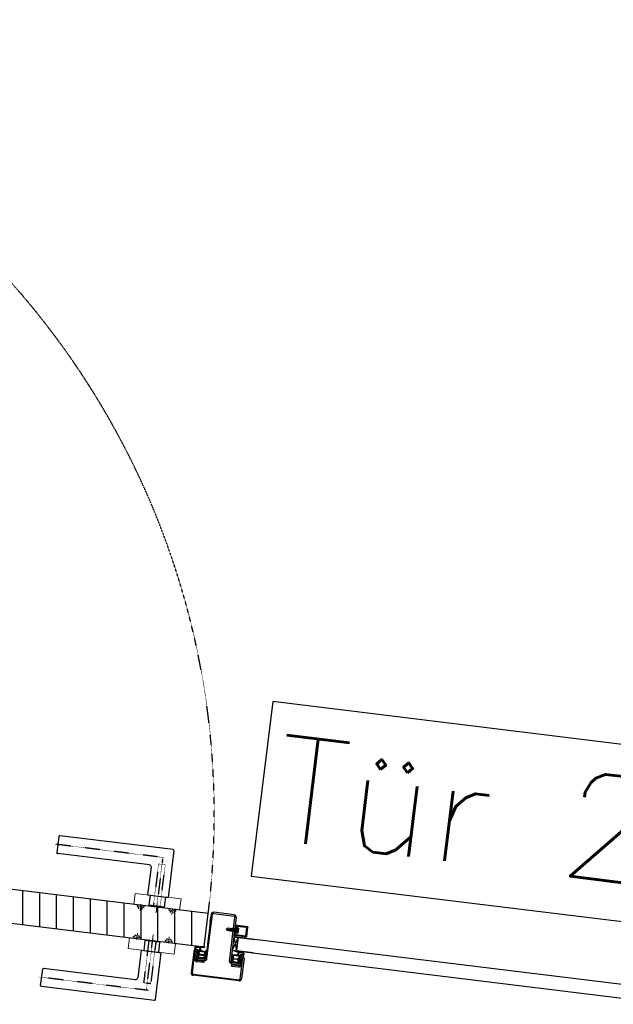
# Model space of a CAD drawing. Header units: millimetres. Extents: x -4577 to 1032787, y -66234 to 201209.
# Tile 215 of 256: x 18692 to 19395, y -7802 to -6636. Entities that reach past the tile are written whole.
import ezdxf

# ---------------------------------------------------------------- set-up
doc = ezdxf.new("R2010")
doc.units = ezdxf.units.MM
for name, pattern in [('510_5_2OG_ELT_1004$0$11-07-22_DS_2OG$0$AUSGEZOGEN', [0]), ('510_5_2OG_ELT_1004$0$11-07-22_DS_2OG$0$STRICHLINIE_S4', [0.095, 0.06, -0.035]), ('510_5_2OG_ELT_1004$0$11-07-22_DS_2OG$0$VERDECKT2_S2', [0.17, 0.1, -0.07])]:
    doc.linetypes.add(name, pattern=pattern)
for name, color, linetype in [('510_5_2OG_ELT_1004$0$11-07-22_DS_2OG$0$2DKont', 8, '510_5_2OG_ELT_1004$0$11-07-22_DS_2OG$0$AUSGEZOGEN'), ('510_5_2OG_ELT_1004$0$11-07-22_DS_2OG$0$2DSchraff', 8, '510_5_2OG_ELT_1004$0$11-07-22_DS_2OG$0$AUSGEZOGEN'), ('510_5_2OG_ELT_1004$0$11-07-22_DS_2OG$0$Mieterausbau', 8, '510_5_2OG_ELT_1004$0$11-07-22_DS_2OG$0$AUSGEZOGEN')]:
    doc.layers.add(name, color=color, linetype=linetype)
doc.styles.add('510_5_2OG_ELT_1004$0$Standard', font='simplex.shx')
pattern_1 = [(90, (1895.797, -66891.69), (-40, 5e-15), []), (90, (1875.797, -66891.69), (-40, 5e-15), [])]

# ---------------------------------------------------------------- blocks, each defined once
blk = doc.blocks.new('510_5_2OG_ELT_1004$0$11-07-22_DS_2OG$0$G01_Schr', base_point=(-0.006, -0.01))
at = {"layer": '510_5_2OG_ELT_1004$0$11-07-22_DS_2OG$0$2DSchraff'}
h = blk.add_hatch(color=7, dxfattribs=at)
h.dxf.hatch_style = 2
h.paths.add_polyline_path([(-0.006, 0.0003), (-0.006, 0.0003), (-0.006, 0.0003), (-0.006, 0.0003), (-0.006, 0.0002), (-0.006, 0.0002), (-0.006, 0.0002), (-0.006, 0.0002), (-0.006, 0.0002), (-0.006, 0.0002), (-0.006, 0.0002), (-0.006, 0.0002), (-0.006, 0.0001), (-0.006, 0.0001), (-0.0059, 0.0001), (-0.0059, 0.0001), (-0.0059, 0.0001), (-0.0059, 0.0001), (-0.0059, 0.0001), (-0.0059, 0.0001), (-0.0059, 0.0001), (-0.0059, 0.0001), (-0.0059, 0.0001), (-0.0059, 0), (-0.0059, 0), (-0.0058, 0), (-0.0058, 0), (-0.0058, 0), (-0.0058, 0), (-0.0058, 0), (-0.0058, 0), (-0.0058, 0), (-0.0058, 0), (-0.0057, 0), (-0.0057, 0), (-0.0057, 0), (-0.0057, 0), (-0.0051, 0), (-0.0051, 0), (-0.0051, 0), (-0.0051, 0), (-0.005, 0), (-0.005, 0), (-0.005, 0), (-0.005, 0), (-0.005, 0), (-0.005, 0), (-0.005, 0), (-0.005, 0), (-0.0049, 0), (-0.0049, 0), (-0.0049, 0.0001), (-0.0049, 0.0001), (-0.0049, 0.0001), (-0.0049, 0.0001), (-0.0049, 0.0001), (-0.0049, 0.0001), (-0.0049, 0.0001), (-0.0049, 0.0001), (-0.0049, 0.0001), (-0.0048, 0.0001), (-0.0048, 0.0001), (-0.0048, 0.0002), (-0.0048, 0.0002), (-0.0048, 0.0002), (-0.0048, 0.0002), (-0.0048, 0.0002), (-0.0048, 0.0002), (-0.0048, 0.0002), (-0.0048, 0.0002), (-0.0048, 0.0003), (-0.0048, 0.0003), (-0.0048, 0.0003), (-0.0048, 0.0003), (-0.0048, 0.0004), (-0.0048, 0.0004), (-0.0048, 0.0004), (-0.0048, 0.0005), (-0.0048, 0.0005), (-0.0048, 0.0005), (-0.0048, 0.0005), (-0.0048, 0.0005), (-0.0048, 0.0005), (-0.0048, 0.0005), (-0.0048, 0.0005), (-0.0048, 0.0006), (-0.0048, 0.0006), (-0.0048, 0.0006), (-0.0048, 0.0006), (-0.0047, 0.0006), (-0.0047, 0.0006), (-0.0047, 0.0006), (-0.0047, 0.0006), (-0.0047, 0.0006), (-0.0047, 0.0006), (-0.0047, 0.0007), (-0.0047, 0.0007), (-0.0047, 0.0007), (-0.0047, 0.0007), (-0.0047, 0.0007), (-0.0046, 0.0007), (-0.0046, 0.0007), (-0.0046, 0.0007), (-0.0046, 0.0007), (-0.0046, 0.0007), (-0.0046, 0.0007), (-0.0046, 0.0007), (-0.0046, 0.0007), (-0.0046, 0.0007), (-0.0045, 0.0007), (-0.0045, 0.0007), (-0.0038, 0.0008), (-0.0038, 0.0008), (-0.0038, 0.0008), (-0.0038, 0.0008), (-0.0038, 0.0008), (-0.0038, 0.0008), (-0.0037, 0.0008), (-0.0037, 0.0008), (-0.0037, 0.0008), (-0.0037, 0.0008), (-0.0037, 0.0008), (-0.0037, 0.0008), (-0.0037, 0.0008), (-0.0037, 0.0008), (-0.0037, 0.0008), (-0.0037, 0.0008), (-0.0037, 0.0008), (-0.0037, 0.0008), (-0.0037, 0.0008), (-0.0036, 0.0008), (-0.0036, 0.0008), (-0.0036, 0.0008), (-0.0036, 0.0009), (-0.0036, 0.0009), (-0.0036, 0.0009), (-0.0036, 0.0009), (-0.0036, 0.0009), (-0.0036, 0.0009), (-0.0036, 0.0009), (-0.0036, 0.0009), (-0.0036, 0.0009), (-0.0036, 0.0009), (-0.0036, 0.0009), (-0.0036, 0.0009), (-0.0036, 0.0009), (-0.0036, 0.0009), (-0.0036, 0.0009), (-0.003, 0.0019), (-0.003, 0.0019), (-0.003, 0.0019), (-0.003, 0.002), (-0.003, 0.002), (-0.003, 0.0021), (-0.003, 0.0021), (-0.003, 0.0022), (-0.0031, 0.0022), (-0.0031, 0.0023), (-0.0031, 0.0023), (-0.0031, 0.0023), (-0.0032, 0.0024), (-0.0032, 0.0024), (-0.0032, 0.0024), (-0.0033, 0.0024), (-0.0033, 0.0025), (-0.0033, 0.0025), (-0.0034, 0.0025), (-0.0034, 0.0025), (-0.0035, 0.0025), (-0.0035, 0.0025), (-0.0036, 0.0025), (-0.0036, 0.0025), (-0.0037, 0.0025), (-0.0037, 0.0025), (-0.0037, 0.0024), (-0.0038, 0.0024), (-0.0038, 0.0024), (-0.0038, 0.0024), (-0.0039, 0.0023), (-0.0039, 0.0023), (-0.0039, 0.0023), (-0.004, 0.0022), (-0.004, 0.0022), (-0.004, 0.0021), (-0.004, 0.0021), (-0.004, 0.002), (-0.004, 0.002), (-0.004, 0.002), (-0.004, 0.002), (-0.0041, 0.0019), (-0.0041, 0.0019), (-0.0041, 0.0019), (-0.0041, 0.0018), (-0.0041, 0.0018), (-0.0042, 0.0018), (-0.0042, 0.0018), (-0.0042, 0.0018), (-0.0043, 0.0018), (-0.0043, 0.0018), (-0.0043, 0.0017), (-0.0044, 0.0017), (-0.0044, 0.0017), (-0.0044, 0.0017), (-0.0045, 0.0017), (-0.0045, 0.0018), (-0.0045, 0.0018), (-0.0046, 0.0018), (-0.0046, 0.0018), (-0.0046, 0.0018), (-0.0046, 0.0018), (-0.0047, 0.0018), (-0.0047, 0.0019), (-0.0047, 0.0019), (-0.0047, 0.0019), (-0.0048, 0.002), (-0.0048, 0.002), (-0.0048, 0.002), (-0.0048, 0.002), (-0.0048, 0.0021), (-0.0048, 0.0021), (-0.0048, 0.0021), (-0.0048, 0.0135), (-0.0048, 0.0135), (-0.0048, 0.0135), (-0.0048, 0.0135), (-0.0048, 0.0136), (-0.0048, 0.0136), (-0.0048, 0.0136), (-0.0048, 0.0136), (-0.0048, 0.0136), (-0.0048, 0.0136), (-0.0048, 0.0136), (-0.0048, 0.0136), (-0.0048, 0.0137), (-0.0048, 0.0137), (-0.0047, 0.0137), (-0.0047, 0.0137), (-0.0047, 0.0137), (-0.0047, 0.0137), (-0.0047, 0.0137), (-0.0047, 0.0137), (-0.0047, 0.0137), (-0.0047, 0.0137), (-0.0047, 0.0137), (-0.0047, 0.0138), (-0.0046, 0.0138), (-0.0046, 0.0138), (-0.0046, 0.0138), (-0.0046, 0.0138), (-0.0046, 0.0138), (-0.0046, 0.0138), (-0.0046, 0.0138), (-0.0046, 0.0138), (-0.0046, 0.0138), (-0.0045, 0.0138), (-0.0045, 0.0138), (-0.0045, 0.0138), (-0.0045, 0.0138), (0.0045, 0.0138), (0.0045, 0.0138), (0.0045, 0.0138), (0.0045, 0.0138), (0.0046, 0.0138), (0.0046, 0.0138), (0.0046, 0.0138), (0.0046, 0.0138), (0.0046, 0.0138), (0.0046, 0.0138), (0.0046, 0.0138), (0.0046, 0.0138), (0.0047, 0.0138), (0.0047, 0.0138), (0.0047, 0.0137), (0.0047, 0.0137), (0.0047, 0.0137), (0.0047, 0.0137), (0.0047, 0.0137), (0.0047, 0.0137), (0.0047, 0.0137), (0.0047, 0.0137), (0.0047, 0.0137), (0.0048, 0.0137), (0.0048, 0.0137), (0.0048, 0.0136), (0.0048, 0.0136), (0.0048, 0.0136), (0.0048, 0.0136), (0.0048, 0.0136), (0.0048, 0.0136), (0.0048, 0.0136), (0.0048, 0.0136), (0.0048, 0.0135), (0.0048, 0.0135), (0.0048, 0.0135), (0.0048, 0.0135), (0.0048, 0.0021), (0.0048, 0.0021), (0.0048, 0.0021), (0.0048, 0.002), (0.0048, 0.002), (0.0048, 0.002), (0.0048, 0.002), (0.0047, 0.0019), (0.0047, 0.0019), (0.0047, 0.0019), (0.0047, 0.0018), (0.0046, 0.0018), (0.0046, 0.0018), (0.0046, 0.0018), (0.0046, 0.0018), (0.0045, 0.0018), (0.0045, 0.0018), (0.0045, 0.0017), (0.0044, 0.0017), (0.0044, 0.0017), (0.0044, 0.0017), (0.0043, 0.0017), (0.0043, 0.0018), (0.0043, 0.0018), (0.0042, 0.0018), (0.0042, 0.0018), (0.0042, 0.0018), (0.0041, 0.0018), (0.0041, 0.0018), (0.0041, 0.0019), (0.0041, 0.0019), (0.0041, 0.0019), (0.004, 0.002), (0.004, 0.002), (0.004, 0.002), (0.004, 0.002), (0.004, 0.0021), (0.004, 0.0021), (0.004, 0.0022), (0.004, 0.0022), (0.0039, 0.0023), (0.0039, 0.0023), (0.0039, 0.0023), (0.0038, 0.0024), (0.0038, 0.0024), (0.0038, 0.0024), (0.0037, 0.0024), (0.0037, 0.0025), (0.0037, 0.0025), (0.0036, 0.0025), (0.0036, 0.0025), (0.0035, 0.0025), (0.0035, 0.0025), (0.0034, 0.0025), (0.0034, 0.0025), (0.0033, 0.0025), (0.0033, 0.0025), (0.0033, 0.0024), (0.0032, 0.0024), (0.0032, 0.0024), (0.0031, 0.0024), (0.0031, 0.0023), (0.0031, 0.0023), (0.0031, 0.0023), (0.003, 0.0022), (0.003, 0.0022), (0.003, 0.0021), (0.003, 0.0021), (0.003, 0.002), (0.003, 0.002), (0.003, 0.002), (0.003, 0.0019), (0.003, 0.0019), (0.0035, 0.0009), (0.0035, 0.0009), (0.0035, 0.0009), (0.0035, 0.0009), (0.0035, 0.0009), (0.0036, 0.0009), (0.0036, 0.0009), (0.0036, 0.0009), (0.0036, 0.0009), (0.0036, 0.0009), (0.0036, 0.0009), (0.0036, 0.0009), (0.0036, 0.0009), (0.0036, 0.0009), (0.0036, 0.0009), (0.0036, 0.0008), (0.0036, 0.0008), (0.0036, 0.0008), (0.0036, 0.0008), (0.0036, 0.0008), (0.0036, 0.0008), (0.0037, 0.0008), (0.0037, 0.0008), (0.0037, 0.0008), (0.0037, 0.0008), (0.0037, 0.0008), (0.0037, 0.0008), (0.0037, 0.0008), (0.0037, 0.0008), (0.0037, 0.0008), (0.0037, 0.0008), (0.0037, 0.0008), (0.0037, 0.0008), (0.0037, 0.0008), (0.0038, 0.0008), (0.0038, 0.0008), (0.0038, 0.0008), (0.0045, 0.0007), (0.0045, 0.0007), (0.0046, 0.0007), (0.0046, 0.0007), (0.0046, 0.0007), (0.0046, 0.0007), (0.0046, 0.0007), (0.0046, 0.0007), (0.0046, 0.0007), (0.0046, 0.0007), (0.0046, 0.0007), (0.0047, 0.0007), (0.0047, 0.0007), (0.0047, 0.0007), (0.0047, 0.0007), (0.0047, 0.0007), (0.0047, 0.0006), (0.0047, 0.0006), (0.0047, 0.0006), (0.0047, 0.0006), (0.0047, 0.0006), (0.0047, 0.0006), (0.0048, 0.0006), (0.0048, 0.0006), (0.0048, 0.0006), (0.0048, 0.0006), (0.0048, 0.0005), (0.0048, 0.0005), (0.0048, 0.0005), (0.0048, 0.0005), (0.0048, 0.0005), (0.0048, 0.0005), (0.0048, 0.0005), (0.0048, 0.0005), (0.0048, 0.0004), (0.0048, 0.0004), (0.0048, 0.0004), (0.0048, 0.0003), (0.0048, 0.0003), (0.0048, 0.0003), (0.0048, 0.0003), (0.0048, 0.0002), (0.0048, 0.0002), (0.0048, 0.0002), (0.0048, 0.0002), (0.0048, 0.0002), (0.0048, 0.0002), (0.0048, 0.0002), (0.0048, 0.0002), (0.0048, 0.0001), (0.0048, 0.0001), (0.0049, 0.0001), (0.0049, 0.0001), (0.0049, 0.0001), (0.0049, 0.0001), (0.0049, 0.0001), (0.0049, 0.0001), (0.0049, 0.0001), (0.0049, 0.0001), (0.0049, 0.0001), (0.0049, 0), (0.005, 0), (0.005, 0), (0.005, 0), (0.005, 0), (0.005, 0), (0.005, 0), (0.005, 0), (0.005, 0), (0.005, 0), (0.0051, 0), (0.0051, 0), (0.0051, 0), (0.0051, 0), (0.0057, 0), (0.0057, 0), (0.0057, 0), (0.0057, 0), (0.0058, 0), (0.0058, 0), (0.0058, 0), (0.0058, 0), (0.0058, 0), (0.0058, 0), (0.0058, 0), (0.0058, 0), (0.0059, 0), (0.0059, 0), (0.0059, 0.0001), (0.0059, 0.0001), (0.0059, 0.0001), (0.0059, 0.0001), (0.0059, 0.0001), (0.0059, 0.0001), (0.0059, 0.0001), (0.0059, 0.0001), (0.0059, 0.0001), (0.006, 0.0001), (0.006, 0.0001), (0.006, 0.0002), (0.006, 0.0002), (0.006, 0.0002), (0.006, 0.0002), (0.006, 0.0002), (0.006, 0.0002), (0.006, 0.0002), (0.006, 0.0002), (0.006, 0.0003), (0.006, 0.0003), (0.006, 0.0003), (0.006, 0.0003), (0.006, 0.0147), (0.006, 0.0147), (0.006, 0.0147), (0.006, 0.0147), (0.006, 0.0148), (0.006, 0.0148), (0.006, 0.0148), (0.006, 0.0148), (0.006, 0.0148), (0.006, 0.0148), (0.006, 0.0148), (0.006, 0.0148), (0.006, 0.0148), (0.006, 0.0149), (0.0059, 0.0149), (0.0059, 0.0149), (0.0059, 0.0149), (0.0059, 0.0149), (0.0059, 0.0149), (0.0059, 0.0149), (0.0059, 0.0149), (0.0059, 0.0149), (0.0059, 0.0149), (0.0059, 0.015), (0.0059, 0.015), (0.0058, 0.015), (0.0058, 0.015), (0.0058, 0.015), (0.0058, 0.015), (0.0058, 0.015), (0.0058, 0.015), (0.0058, 0.015), (0.0058, 0.015), (0.0057, 0.015), (0.0057, 0.015), (0.0057, 0.015), (0.0057, 0.015), (-0.0057, 0.015), (-0.0057, 0.015), (-0.0057, 0.015), (-0.0057, 0.015), (-0.0058, 0.015), (-0.0058, 0.015), (-0.0058, 0.015), (-0.0058, 0.015), (-0.0058, 0.015), (-0.0058, 0.015), (-0.0058, 0.015), (-0.0058, 0.015), (-0.0059, 0.015), (-0.0059, 0.015), (-0.0059, 0.0149), (-0.0059, 0.0149), (-0.0059, 0.0149), (-0.0059, 0.0149), (-0.0059, 0.0149), (-0.0059, 0.0149), (-0.0059, 0.0149), (-0.0059, 0.0149), (-0.0059, 0.0149), (-0.006, 0.0149), (-0.006, 0.0148), (-0.006, 0.0148), (-0.006, 0.0148), (-0.006, 0.0148), (-0.006, 0.0148), (-0.006, 0.0148), (-0.006, 0.0148), (-0.006, 0.0148), (-0.006, 0.0148), (-0.006, 0.0147), (-0.006, 0.0147), (-0.006, 0.0147), (-0.006, 0.0147)])
at = {"layer": '510_5_2OG_ELT_1004$0$11-07-22_DS_2OG$0$2DKont'}
for p, q in [((-0.006, 0.0003), (-0.006, 0.0147)), ((-0.0057, 0.015), (0.0057, 0.015)), ((-0.0048, 0.0021), (-0.0048, 0.0135)), ((-0.0045, 0.0138), (0.0045, 0.0138)), ((0.0048, 0.0135), (0.0048, 0.0021)), ((0.006, 0.0147), (0.006, 0.0003)), ((-0.0057, 0), (-0.0051, 0)), ((-0.0048, 0.0003), (-0.0048, 0.0004)), ((-0.0038, 0.0008), (-0.0045, 0.0007)), ((-0.003, 0.0019), (-0.0036, 0.0009)), ((-0.003, 0.0045), (-0.0031, 0.0026)), ((0.0031, 0.0026), (-0.0031, 0.0026)), ((-0.0031, 0.0026), (-0.0028, 0.0013)), ((-0.003, 0.0045), (0.003, 0.0045)), ((0.0027, 0.0013), (-0.0028, 0.0013)), ((-0.0028, 0), (-0.0028, 0.0013)), ((0.0027, 0), (-0.0028, 0)), ((-0.0013, 0), (-0.0013, -0.0087)), ((0.0031, 0.0026), (0.0027, 0.0013)), ((0.0027, 0.0013), (0.0027, 0)), ((0.003, 0.0045), (0.0031, 0.0026)), ((0.003, 0.0019), (0.0035, 0.0009)), ((0.0038, 0.0008), (0.0045, 0.0007)), ((0.0048, 0.0004), (0.0048, 0.0003)), ((0.0051, 0), (0.0057, 0)), ((0.0019, -0.0005), (-0.0019, -0.0013)), ((-0.0019, -0.0013), (-0.0019, -0.0013)), ((-0.0019, -0.0013), (-0.0013, -0.0014)), ((0.0019, -0.002), (-0.0019, -0.0028)), ((-0.0019, -0.0028), (-0.0013, -0.0029)), ((0.0019, -0.0035), (-0.0019, -0.0043)), ((-0.0019, -0.0043), (-0.0013, -0.0044)), ((0.0019, -0.005), (-0.0019, -0.0058)), ((-0.0019, -0.0058), (-0.0013, -0.0059)), ((0, -0.01), (-0.0013, -0.0087)), ((0, -0.0054), (0, -0.01)), ((0.0013, -0.0087), (0, -0.0091)), ((0, -0.01), (0.0013, -0.0087)), ((0.0013, 0), (0.0013, -0.0087)), ((0.0013, -0.0004), (0.0019, -0.0005)), ((0.0013, -0.0019), (0.0019, -0.002)), ((0.0013, -0.0034), (0.0019, -0.0035)), ((0.0013, -0.0049), (0.0019, -0.005))]:
    blk.add_line(p, q, dxfattribs=at)
for centre, radius, start, end in [((-0.0057, 0.0147), 0.0003, 90, 180), ((-0.0045, 0.0135), 0.0003, 90, 180), ((0.0045, 0.0135), 0.0003, 0, 90), ((0.0057, 0.0147), 0.0003, 0, 90), ((-0.0057, 0.0003), 0.0003, 180, 270), ((-0.0051, 0.0003), 0.0003, 270, 360), ((-0.0044, 0.0021), 0.000406, 180, 350.6698), ((-0.0045, 0.0004), 0.0003, 95, 180), ((-0.0038, 0.0011), 0.0003, 275, 330), ((0.0038, 0.0011), 0.0003, 210, 265), ((0.0044, 0.0021), 0.000406, 189.3302, 360), ((0.0045, 0.0004), 0.0003, 0, 85), ((0.0051, 0.0003), 0.0003, 180, 270), ((0.0057, 0.0003), 0.0003, 270, 360)]:
    blk.add_arc(centre, radius, start, end, dxfattribs=at)
blk = doc.blocks.new('510_5_2OG_ELT_1004$0$11-07-22_DS_2OG$0$DichtngKämpfer', base_point=(-0.0095, -0.0018, -0.0044))
for p, q in [((-0.0074, 0.0124), (-0.0087, 0.0111)), ((-0.0076, 0.0113), (-0.0071, 0.0121)), ((-0.0059, 0.0124), (-0.007, 0.0113)), ((-0.0061, 0.0113), (-0.0055, 0.0121)), ((-0.0041, 0.0124), (-0.0053, 0.0113)), ((-0.0043, 0.0113), (-0.0038, 0.0121)), ((0.0012, 0.0125), (0.0012, 0.0125)), ((-0.0087, 0.0111), (-0.0093, 0.0111)), ((-0.0093, 0.0107), (-0.0087, 0.0107)), ((-0.0093, 0.0039), (-0.0079, 0.002)), ((-0.007, 0.0113), (-0.0076, 0.0113)), ((-0.0076, 0.0029), (-0.007, 0.003)), ((-0.0074, 0.0022), (-0.0076, 0.0029)), ((-0.007, 0.003), (-0.0056, 0.0022)), ((-0.0053, 0.0113), (-0.0061, 0.0113)), ((-0.0059, 0.003), (-0.0054, 0.0031)), ((-0.0054, 0.0026), (-0.0059, 0.003)), ((-0.0054, 0.0031), (-0.0035, 0.0024)), ((-0.0008, 0.0115), (-0.0043, 0.0113)), ((-0.0043, 0.01), (-0.0043, 0.0044)), ((-0.0034, 0.0029), (-0.0041, 0.0031)), ((-0.0021, 0.0027), (-0.0041, 0.0031)), ((-0.0012, 0.0105), (-0.004, 0.0103)), ((-0.0013, 0.0035), (-0.004, 0.0041)), ((-0.0009, 0.0038), (-0.0009, 0.0102)), ((-0.0002, 0.0084), (-0.0002, 0.0111)), ((-0.0002, 0.0029), (-0.0002, 0.0062)), ((0.0004, 0.0064), (0, 0.0077)), ((0.0038, 0.0046), (0.0032, -0.0005)), ((0.0043, 0.0094), (0.0039, 0.0056)), ((0.005, 0.0091), (0.0039, -0.001)), ((0.0031, -0.0016), (0, -0.0018)), ((0.0032, -0.0005), (0.0014, -0.0007))]:
    blk.add_line(p, q)
for points in [[(-0.0038, 0.0121), (-0.0037, 0.0121), (-0.0037, 0.0122), (-0.0037, 0.0122), (-0.0037, 0.0123), (-0.0037, 0.0123), (-0.0037, 0.0124), (-0.0038, 0.0124), (-0.0038, 0.0124), (-0.0038, 0.0125), (-0.0039, 0.0125), (-0.0039, 0.0125), (-0.004, 0.0125), (-0.004, 0.0125), (-0.004, 0.0125), (-0.0041, 0.0125), (-0.0041, 0.0124)], [(-0.0008, 0.0115), (-0.0006, 0.0115), (-0.0005, 0.0115), (-0.0004, 0.0115), (-0.0002, 0.0115), (-0.0001, 0.0116), (0, 0.0116), (0.0002, 0.0117), (0.0003, 0.0117), (0.0004, 0.0118), (0.0005, 0.0119), (0.0006, 0.0119), (0.0007, 0.012), (0.0008, 0.0121), (0.0009, 0.0122), (0.001, 0.0123), (0.0011, 0.0124)], [(-0.0002, 0.0111), (0, 0.0111), (0.0001, 0.0112), (0.0003, 0.0113), (0.0004, 0.0114), (0.0006, 0.0115), (0.0007, 0.0116), (0.0008, 0.0117), (0.0009, 0.0118), (0.001, 0.0119), (0.0011, 0.012), (0.0012, 0.0122), (0.0013, 0.0123)], [(0.0013, 0.0123), (0.0013, 0.0123), (0.0013, 0.0124), (0.0013, 0.0124), (0.0013, 0.0124), (0.0013, 0.0124), (0.0013, 0.0124), (0.0013, 0.0125), (0.0013, 0.0125), (0.0012, 0.0125), (0.0012, 0.0125), (0.0012, 0.0125), (0.0012, 0.0125), (0.0012, 0.0125), (0.0011, 0.0125), (0.0011, 0.0125), (0.0011, 0.0125), (0.0011, 0.0125), (0.0011, 0.0124), (0.0011, 0.0124)], [(-0.004, 0.0103), (-0.0041, 0.0103), (-0.0041, 0.0103), (-0.0042, 0.0103), (-0.0042, 0.0102), (-0.0043, 0.0102), (-0.0043, 0.0101), (-0.0043, 0.0101), (-0.0043, 0.0101), (-0.0043, 0.01)], [(-0.0043, 0.0044), (-0.0043, 0.0044), (-0.0043, 0.0043), (-0.0043, 0.0043), (-0.0043, 0.0042), (-0.0042, 0.0042), (-0.0042, 0.0042), (-0.0041, 0.0042), (-0.0041, 0.0041), (-0.004, 0.0041)], [(-0.0035, 0.0024), (-0.0035, 0.0024), (-0.0034, 0.0024), (-0.0034, 0.0024), (-0.0033, 0.0024), (-0.0033, 0.0025), (-0.0033, 0.0025), (-0.0033, 0.0025), (-0.0033, 0.0026), (-0.0032, 0.0026), (-0.0033, 0.0027), (-0.0033, 0.0027), (-0.0033, 0.0028), (-0.0033, 0.0028), (-0.0033, 0.0028), (-0.0034, 0.0029), (-0.0034, 0.0029)], [(-0.0002, -0.0015), (-0.0001, -0.0013), (0, -0.0012), (0, -0.0011), (0.0001, -0.0009), (0.0001, -0.0008), (0.0002, -0.0006), (0.0002, -0.0005), (0.0002, -0.0003), (0.0002, -0.0002), (0.0003, 0), (0.0003, 0.0001), (0.0002, 0.0003), (0.0002, 0.0004), (0.0002, 0.0006), (0.0002, 0.0007), (0.0001, 0.0008), (0.0001, 0.001), (0, 0.0011), (0, 0.0013), (-0.0001, 0.0014), (-0.0002, 0.0015), (-0.0003, 0.0016), (-0.0004, 0.0018), (-0.0005, 0.0019), (-0.0006, 0.002), (-0.0007, 0.0021), (-0.0008, 0.0022), (-0.0009, 0.0023), (-0.0011, 0.0024), (-0.0012, 0.0024), (-0.0013, 0.0025), (-0.0015, 0.0026), (-0.0016, 0.0026), (-0.0018, 0.0027), (-0.0019, 0.0027), (-0.002, 0.0027), (-0.0022, 0.0027)], [(-0.0013, 0.0035), (-0.0012, 0.0035), (-0.0012, 0.0035), (-0.0011, 0.0035), (-0.0011, 0.0035), (-0.001, 0.0035), (-0.001, 0.0036), (-0.0009, 0.0036), (-0.0009, 0.0037), (-0.0009, 0.0037), (-0.0009, 0.0038)], [(-0.0009, 0.0102), (-0.0009, 0.0102), (-0.0009, 0.0103), (-0.0009, 0.0103), (-0.001, 0.0104), (-0.001, 0.0104), (-0.0011, 0.0104), (-0.0011, 0.0105), (-0.0012, 0.0105), (-0.0012, 0.0105)], [(-0.0002, 0.0084), (-0.0001, 0.0082), (-0.0001, 0.0081), (-0.0001, 0.008), (-0.0001, 0.0078), (0, 0.0077)], [(-0.0002, 0.0062), (-0.0001, 0.006), (-0.0001, 0.0059), (-0.0001, 0.0058), (0, 0.0056), (0, 0.0055), (0.0001, 0.0054), (0.0001, 0.0052), (0.0002, 0.0051), (0.0003, 0.005), (0.0004, 0.0049), (0.0005, 0.0048), (0.0006, 0.0047), (0.0007, 0.0046), (0.0008, 0.0045), (0.0009, 0.0044), (0.001, 0.0043), (0.0011, 0.0043), (0.0013, 0.0042), (0.0014, 0.0042), (0.0015, 0.0041), (0.0017, 0.0041), (0.0018, 0.0041), (0.0019, 0.004), (0.0021, 0.004), (0.0022, 0.004), (0.0024, 0.004), (0.0025, 0.004), (0.0027, 0.0041), (0.0028, 0.0041), (0.0029, 0.0041), (0.0031, 0.0042), (0.0032, 0.0042), (0.0033, 0.0043), (0.0034, 0.0044), (0.0036, 0.0044), (0.0037, 0.0045), (0.0038, 0.0046)], [(0.0012, -0.0005), (0.0012, -0.0003), (0.0013, -0.0002), (0.0013, 0), (0.0013, 0.0002), (0.0012, 0.0004), (0.0012, 0.0005), (0.0012, 0.0007), (0.0011, 0.0009), (0.0011, 0.0011), (0.001, 0.0012), (0.001, 0.0014), (0.0009, 0.0016), (0.0008, 0.0017), (0.0008, 0.0019), (0.0007, 0.002), (0.0006, 0.0022), (0.0005, 0.0023), (0.0004, 0.0024), (0.0002, 0.0026), (0.0001, 0.0027), (0, 0.0028), (-0.0002, 0.0029)], [(0.0004, 0.0064), (0.0005, 0.0062), (0.0005, 0.0061), (0.0006, 0.006), (0.0006, 0.0059), (0.0007, 0.0058), (0.0008, 0.0057), (0.0008, 0.0056), (0.0009, 0.0055), (0.001, 0.0054), (0.0011, 0.0053), (0.0012, 0.0052), (0.0013, 0.0051), (0.0014, 0.0051), (0.0016, 0.005), (0.0017, 0.005), (0.0018, 0.0049), (0.0019, 0.0049), (0.002, 0.0049), (0.0022, 0.0049), (0.0023, 0.0049), (0.0024, 0.0049), (0.0026, 0.0049), (0.0027, 0.0049), (0.0028, 0.0049), (0.0029, 0.0049), (0.0031, 0.005), (0.0032, 0.005), (0.0033, 0.0051), (0.0034, 0.0052), (0.0035, 0.0052), (0.0036, 0.0053), (0.0037, 0.0054), (0.0038, 0.0055), (0.0039, 0.0056)], [(0.005, 0.0091), (0.005, 0.0091), (0.005, 0.0092), (0.005, 0.0092), (0.005, 0.0093), (0.005, 0.0093), (0.005, 0.0094), (0.0049, 0.0095), (0.0049, 0.0095), (0.0049, 0.0095), (0.0048, 0.0096), (0.0048, 0.0096), (0.0047, 0.0096), (0.0047, 0.0096), (0.0046, 0.0096), (0.0046, 0.0096), (0.0045, 0.0096), (0.0045, 0.0096), (0.0044, 0.0096), (0.0044, 0.0095), (0.0043, 0.0095), (0.0043, 0.0094)], [(-0.0002, -0.0015), (-0.0002, -0.0015), (-0.0002, -0.0015), (-0.0002, -0.0016), (-0.0002, -0.0016), (-0.0002, -0.0016), (-0.0002, -0.0017), (-0.0002, -0.0017), (-0.0001, -0.0017), (-0.0001, -0.0018), (-0.0001, -0.0018), (0, -0.0018), (0, -0.0018)], [(0.0012, -0.0005), (0.0012, -0.0005), (0.0012, -0.0006), (0.0012, -0.0006), (0.0012, -0.0006), (0.0013, -0.0006), (0.0013, -0.0006), (0.0013, -0.0007), (0.0013, -0.0007), (0.0014, -0.0007), (0.0014, -0.0007)], [(0.0031, -0.0016), (0.0032, -0.0015), (0.0032, -0.0015), (0.0033, -0.0015), (0.0034, -0.0014), (0.0035, -0.0014), (0.0036, -0.0013), (0.0037, -0.0013), (0.0037, -0.0012), (0.0038, -0.0011), (0.0038, -0.0011), (0.0039, -0.001)], [(0.0032, -0.0005), (0.0032, -0.0005), (0.0032, -0.0005), (0.0032, -0.0005), (0.0032, -0.0005), (0.0032, -0.0005)]]:
    blk.add_lwpolyline(points)
blk.add_lwpolyline([(-0.0083, 0.0042), (-0.0083, 0.0042), (-0.0083, 0.0042), (-0.0083, 0.0042), (-0.0083, 0.0042), (-0.0083, 0.0042), (-0.0083, 0.0042), (-0.0083, 0.0041), (-0.0083, 0.0041), (-0.0083, 0.0041), (-0.0083, 0.0041), (-0.0083, 0.0041), (-0.0083, 0.0041), (-0.0082, 0.0041), (-0.0082, 0.0041), (-0.0082, 0.004), (-0.0082, 0.004), (-0.0082, 0.004), (-0.0082, 0.004), (-0.0082, 0.004), (-0.0082, 0.004), (-0.0082, 0.004), (-0.0081, 0.004), (-0.0081, 0.004), (-0.0081, 0.004), (-0.0081, 0.0039), (-0.0081, 0.0039), (-0.0081, 0.0039), (-0.0081, 0.0039), (-0.008, 0.0039), (-0.008, 0.0039), (-0.008, 0.0039), (-0.008, 0.0039), (-0.008, 0.0039), (-0.008, 0.0039), (-0.0054, 0.0041), (-0.0054, 0.0041), (-0.0054, 0.0041), (-0.0053, 0.0041), (-0.0053, 0.0041), (-0.0053, 0.0041), (-0.0053, 0.0041), (-0.0053, 0.0041), (-0.0053, 0.0041), (-0.0053, 0.0041), (-0.0053, 0.0041), (-0.0052, 0.0041), (-0.0052, 0.0041), (-0.0052, 0.0041), (-0.0052, 0.0041), (-0.0052, 0.0042), (-0.0052, 0.0042), (-0.0051, 0.0042), (-0.0051, 0.0042), (-0.0051, 0.0042), (-0.0051, 0.0043), (-0.0051, 0.0043), (-0.0051, 0.0043), (-0.0051, 0.0043), (-0.0051, 0.0043), (-0.0051, 0.0043), (-0.0051, 0.0043), (-0.0051, 0.0043), (-0.0051, 0.0044), (-0.0051, 0.0044), (-0.0051, 0.0044), (-0.0051, 0.0044), (-0.0051, 0.01), (-0.0051, 0.01), (-0.0051, 0.01), (-0.0051, 0.01), (-0.0051, 0.0101), (-0.0051, 0.0101), (-0.0051, 0.0101), (-0.0051, 0.0101), (-0.0051, 0.0101), (-0.0051, 0.0101), (-0.0051, 0.0101), (-0.0051, 0.0101), (-0.0051, 0.0101), (-0.0051, 0.0102), (-0.0051, 0.0102), (-0.0052, 0.0102), (-0.0052, 0.0102), (-0.0052, 0.0102), (-0.0052, 0.0102), (-0.0052, 0.0103), (-0.0052, 0.0103), (-0.0053, 0.0103), (-0.0053, 0.0103), (-0.0053, 0.0103), (-0.0053, 0.0103), (-0.0053, 0.0103), (-0.0053, 0.0103), (-0.0053, 0.0103), (-0.0053, 0.0103), (-0.0054, 0.0103), (-0.0054, 0.0103), (-0.0054, 0.0103), (-0.0054, 0.0103), (-0.0075, 0.0103), (-0.0075, 0.0103), (-0.0075, 0.0103), (-0.0075, 0.0103), (-0.0075, 0.0103), (-0.0075, 0.0103), (-0.0076, 0.0103), (-0.0076, 0.0103), (-0.0076, 0.0103), (-0.0076, 0.0103), (-0.0076, 0.0103), (-0.0076, 0.0102), (-0.0076, 0.0102), (-0.0076, 0.0102), (-0.0076, 0.0102), (-0.0077, 0.0101), (-0.0077, 0.0101), (-0.0078, 0.0101), (-0.0078, 0.0101), (-0.0078, 0.0101), (-0.0078, 0.0101), (-0.0078, 0.0101), (-0.0078, 0.01), (-0.0078, 0.01), (-0.0078, 0.01), (-0.0078, 0.0099), (-0.0078, 0.0097), (-0.0078, 0.0095), (-0.0079, 0.0094), (-0.0079, 0.0092), (-0.0079, 0.0091), (-0.0079, 0.0089), (-0.008, 0.0087), (-0.008, 0.0086), (-0.008, 0.0084), (-0.008, 0.0083), (-0.008, 0.0081), (-0.0081, 0.0079), (-0.0081, 0.0078), (-0.0081, 0.0076), (-0.0081, 0.0075), (-0.0081, 0.0073), (-0.0081, 0.0071), (-0.0081, 0.007), (-0.0082, 0.0068), (-0.0082, 0.0067), (-0.0082, 0.0065), (-0.0082, 0.0063), (-0.0082, 0.0062), (-0.0082, 0.006), (-0.0082, 0.0058), (-0.0082, 0.0057), (-0.0082, 0.0055), (-0.0083, 0.0054), (-0.0083, 0.0052), (-0.0083, 0.005), (-0.0083, 0.0049), (-0.0083, 0.0047), (-0.0083, 0.0046), (-0.0083, 0.0044)], close=True)
for centre, radius, start, end in [((-0.0073, 0.0122), 0.000248, 324.9572, 130.4511), ((-0.0057, 0.0122), 0.00025, 324.755, 129.2712), ((-0.0093, 0.0109), 0.0002, 90, 270), ((0.0445, 0.0027), 0.0538, 171.4877, 178.764), ((-0.0077, 0.0021), 0.00025, 211.9684, 16.4846)]:
    blk.add_arc(centre, radius, start, end)
blk = doc.blocks.new('510_5_2OG_ELT_1004$0$11-07-22_DS_2OG$0$COMPLEXOBJECT_180')
at = {"layer": '510_5_2OG_ELT_1004$0$11-07-22_DS_2OG$0$Mieterausbau', "color": 7, "linetype": '510_5_2OG_ELT_1004$0$11-07-22_DS_2OG$0$AUSGEZOGEN', "lineweight": 13}
for p, q in [((16.9313, 59.208), (16.9329, 59.2209)), ((16.9329, 59.2209), (16.9873, 59.2142)), ((16.9577, 59.1979), (16.9591, 59.2093)), ((16.9873, 59.2142), (16.9857, 59.2013)), ((16.9313, 59.208), (16.9857, 59.2013)), ((16.9353, 59.206), (16.9355, 59.2075)), ((16.9353, 59.206), (16.9436, 59.205)), ((16.937, 59.2038), (16.9353, 59.206)), ((16.9368, 59.2025), (16.937, 59.2038)), ((16.937, 59.2038), (16.9414, 59.2033)), ((16.9388, 59.2003), (16.9398, 59.2081)), ((16.9413, 59.2019), (16.9414, 59.2033)), ((16.9414, 59.2033), (16.9436, 59.205)), ((16.9436, 59.205), (16.9438, 59.2064)), ((16.973, 59.2013), (16.9732, 59.2028)), ((16.973, 59.2013), (16.9813, 59.2003)), ((16.9747, 59.1992), (16.973, 59.2013)), ((16.9745, 59.1978), (16.9747, 59.1992)), ((16.9747, 59.1992), (16.9792, 59.1987)), ((16.9765, 59.1957), (16.9774, 59.203)), ((16.979, 59.1973), (16.9792, 59.1987)), ((16.9792, 59.1987), (16.9813, 59.2003)), ((16.9813, 59.2003), (16.9815, 59.2018))]:
    blk.add_line(p, q, dxfattribs=at)
blk = doc.blocks.new('510_5_2OG_ELT_1004$0$11-07-22_DS_2OG$0$COMPLEXOBJECT_181')
at = {"layer": '510_5_2OG_ELT_1004$0$11-07-22_DS_2OG$0$Mieterausbau', "color": 7, "linetype": '510_5_2OG_ELT_1004$0$11-07-22_DS_2OG$0$AUSGEZOGEN', "lineweight": 13}
for p, q in [((16.9264, 59.1683), (16.9248, 59.1554)), ((16.9264, 59.1683), (16.9808, 59.1616)), ((16.9308, 59.1692), (16.9306, 59.1678)), ((16.9329, 59.1709), (16.9308, 59.1692)), ((16.9308, 59.1692), (16.9391, 59.1682)), ((16.9331, 59.1723), (16.9329, 59.1709)), ((16.9329, 59.1709), (16.9374, 59.1703)), ((16.9356, 59.1739), (16.9346, 59.1661)), ((16.9376, 59.1717), (16.9374, 59.1703)), ((16.9374, 59.1703), (16.9391, 59.1682)), ((16.9391, 59.1682), (16.9389, 59.1667)), ((16.9544, 59.1717), (16.953, 59.1602)), ((16.9685, 59.1646), (16.9684, 59.1631)), ((16.9707, 59.1663), (16.9685, 59.1646)), ((16.9685, 59.1646), (16.9768, 59.1636)), ((16.9708, 59.1677), (16.9707, 59.1663)), ((16.9707, 59.1663), (16.9751, 59.1657)), ((16.9733, 59.1692), (16.9724, 59.1619)), ((16.9753, 59.1671), (16.9751, 59.1657)), ((16.9751, 59.1657), (16.9768, 59.1636)), ((16.9768, 59.1636), (16.9766, 59.1621)), ((16.9248, 59.1554), (16.9792, 59.1487)), ((16.9792, 59.1487), (16.9808, 59.1616))]:
    blk.add_line(p, q, dxfattribs=at)
blk = doc.blocks.new('510_5_2OG_ELT_1004')
at = {"layer": '510_5_2OG_ELT_1004$0$11-07-22_DS_2OG$0$Mieterausbau', "linetype": 'Continuous'}
h = blk.add_hatch(dxfattribs=at)
h.set_pattern_fill('SCHRAFFUR_1', color=256, scale=1000, style=0, pattern_type=2)
h.set_pattern_definition(pattern_1)
h.paths.add_polyline_path([(18910.4, -7734.3), (18915.3, -7694.6), (17972.4, -7578.8), (17967.5, -7618.5)], flags=0)
h = blk.add_hatch(dxfattribs=at)
h.set_pattern_fill('SCHRAFFUR_1', color=256, scale=1000, style=0, pattern_type=2)
h.set_pattern_definition(pattern_1)
h.paths.add_polyline_path([(18958.5, -7724.1), (18958.8, -7722.1), (18947.9, -7720.8), (18947.6, -7722.7), (18950.6, -7723.1)], flags=0)
at = {"layer": '510_5_2OG_ELT_1004$0$11-07-22_DS_2OG$0$Mieterausbau', "linetype": '510_5_2OG_ELT_1004$0$11-07-22_DS_2OG$0$AUSGEZOGEN'}
for p, q in [((18991.7, -7443.7), (18966.3, -7650.4)), ((19616.3, -7520.4), (18991.7, -7443.7)), ((18738.6, -7603.3), (18736.2, -7622.7)), ((18873.7, -7618.9), (18739.7, -7602.5)), ((18845.8, -7637.2), (18737.1, -7623.8)), ((18874.6, -7620), (18867.8, -7675.6)), ((18844, -7672.7), (18848, -7639.9)), ((18966.3, -7650.4), (19590.9, -7727.1)), ((18844, -7672.7), (18867.8, -7675.6)), ((18845.5, -7685), (18847, -7673.1)), ((18864.7, -7675.2), (18863.3, -7687.2)), ((18863.3, -7687.2), (18845.5, -7685)), ((18918.7, -7695.7), (18912.3, -7747.8)), ((18913.8, -7748), (18920.2, -7695.9)), ((18918.7, -7696), (18918.6, -7696.6)), ((18918.7, -7696), (18918.6, -7696.6)), ((18921.6, -7694.8), (18945.9, -7697.8)), ((18946.1, -7696.3), (18921.8, -7693.3)), ((18917.3, -7706.7), (18917.3, -7707.3)), ((18917.3, -7706.7), (18917.3, -7707.3)), ((18917.6, -7704.4), (18918.3, -7698.9)), ((18917.6, -7704.4), (18918.3, -7698.9)), ((18940.6, -7751.3), (18947, -7699.2)), ((18940.6, -7751.3), (18947, -7699.2)), ((18948.5, -7699.4), (18942.1, -7751.5)), ((18948.5, -7699.4), (18942.1, -7751.5)), ((18948.4, -7699.7), (18948.4, -7700.3)), ((18948.4, -7699.7), (18948.4, -7700.3)), ((18840.4, -7726.7), (18839, -7738.6)), ((18858.1, -7728.8), (18840.4, -7726.7)), ((18856.7, -7740.7), (18858.1, -7728.8)), ((18950.6, -7723.2), (18943.7, -7738.3)), ((18945.6, -7722.5), (18948.7, -7738.9)), ((18950.6, -7723.1), (18948.7, -7738.9)), ((18949.6, -7731), (18948.7, -7738.9)), ((18950.6, -7723.1), (18970.5, -7725.5)), ((19466.7, -7786.5), (18950.6, -7723.1)), ((18835.9, -7738.2), (18831.9, -7771)), ((18835.9, -7738.2), (18859.7, -7741.1)), ((18852.9, -7796.7), (18859.7, -7741.1)), ((18898.1, -7740.3), (18895.1, -7764.9)), ((18896.6, -7765), (18899.6, -7740.5)), ((18899.6, -7748.8), (18901.6, -7740.7)), ((18901.1, -7749), (18903.1, -7740.9)), ((18968.5, -7741.4), (18948.7, -7738.9)), ((18948.7, -7738.9), (19464.8, -7802.3)), ((18910.2, -7752.9), (18902, -7751.9)), ((18910.4, -7751.4), (18902.2, -7750.4)), ((18902.5, -7749.4), (18902.7, -7747.9)), ((18910.7, -7750.4), (18902.5, -7749.4)), ((18910.9, -7748.9), (18902.7, -7747.9)), ((18910.2, -7752.9), (18910.4, -7751.4)), ((18942.9, -7756.9), (18943.1, -7755.4)), ((18942.9, -7756.9), (18951.1, -7757.9)), ((18943, -7754.4), (18951.2, -7755.4)), ((18943, -7754.4), (18951.2, -7755.4)), ((18943.1, -7755.4), (18951.3, -7756.4)), ((18943.2, -7752.9), (18951.4, -7753.9)), ((18943.2, -7752.9), (18951.4, -7753.9)), ((18951.2, -7755.4), (18951.4, -7753.9)), ((18951.2, -7755.4), (18951.4, -7753.9)), ((18952.7, -7755.3), (18952.7, -7747)), ((18953.2, -7772), (18956.2, -7747.4)), ((18954.2, -7755.5), (18954.2, -7747.2)), ((18957.7, -7747.6), (18954.7, -7772.2)), ((18716.9, -7780), (18719.3, -7760.7)), ((18829.1, -7773.1), (18720.4, -7759.8)), ((18951.6, -7774.6), (18897.5, -7767.9)), ((18897.7, -7766.4), (18951.8, -7773.1)), ((18851.8, -7797.6), (18717.8, -7781.1))]:
    blk.add_line(p, q, dxfattribs=at)
at = {"layer": '510_5_2OG_ELT_1004$0$11-07-22_DS_2OG$0$Mieterausbau', "linetype": '510_5_2OG_ELT_1004$0$11-07-22_DS_2OG$0$VERDECKT2_S2'}
for p, q in [((18863.5, -7628.5), (18734.2, -7612.6)), ((18856.5, -7635.9), (18850.4, -7685.6)), ((18861.3, -7630.1), (18854.1, -7688.6)), ((18864.5, -7636.9), (18856.5, -7635.9)), ((18858.4, -7686.6), (18864.5, -7636.9)), ((18839.2, -7776.9), (18845.3, -7727.3)), ((18842.4, -7783.7), (18849.6, -7725.3)), ((18853.3, -7728.2), (18847.2, -7777.9)), ((18844.1, -7785.8), (18714.8, -7769.9)), ((18847.2, -7777.9), (18839.2, -7776.9))]:
    blk.add_line(p, q, dxfattribs=at)
at = {"layer": '510_5_2OG_ELT_1004$0$11-07-22_DS_2OG$0$Mieterausbau', "linetype": '510_5_2OG_ELT_1004$0$11-07-22_DS_2OG$0$AUSGEZOGEN'}
blk.add_lwpolyline([(17967.5, -7618.5), (18910.4, -7734.3), (18915.3, -7694.6), (17972.4, -7578.8)], dxfattribs=at)
for points in [[(18947.9, -7720.8), (18947.6, -7722.7), (18958.5, -7724.1), (18958.8, -7722.1), (18947.9, -7720.8)], [(18945.6, -7722.5), (18943.7, -7738.3), (18948.7, -7738.9), (18950.6, -7723.1), (18945.6, -7722.5)], [(18902.7, -7747.9), (18902.7, -7747.9)], [(18951.4, -7753.9), (18951.4, -7753.9)]]:
    blk.add_lwpolyline(points, close=True, dxfattribs=at)
at = {"layer": '510_5_2OG_ELT_1004$0$11-07-22_DS_2OG$0$Mieterausbau', "linetype": '510_5_2OG_ELT_1004$0$11-07-22_DS_2OG$0$STRICHLINIE_S4'}
blk.add_arc((17972.4, -7578.8), 950, 353, 83, dxfattribs=at)
at = {"layer": '510_5_2OG_ELT_1004$0$11-07-22_DS_2OG$0$Mieterausbau', "linetype": '510_5_2OG_ELT_1004$0$11-07-22_DS_2OG$0$AUSGEZOGEN'}
for centre, radius, start, end in [((18739.6, -7603.5), 1, 83, 173), ((18737.2, -7622.8), 1, 173, 263), ((18873.6, -7619.9), 1, 353, 83), ((18845.5, -7639.6), 2.5, 353, 83), ((18921.4, -7696.1), 2.75, 83, 173), ((18921.4, -7696.1), 1.25, 83, 173), ((18945.7, -7699), 1.25, 353, 83), ((18945.7, -7699), 1.25, 353, 83), ((18945.7, -7699), 1.25, 353, 83), ((18945.7, -7699), 1.25, 353, 83), ((18945.7, -7699), 2.75, 353, 83), ((18945.7, -7699), 2.75, 353, 83), ((18945.7, -7699), 2.75, 353, 83), ((18945.7, -7699), 2.75, 353, 83), ((18900.6, -7740.6), 2.5, 353, 173), ((18900.6, -7740.6), 1, 353, 173), ((18955.2, -7747.3), 2.5, 353, 173), ((18902.3, -7749.1), 2.75, 173, 263), ((18902.3, -7749.1), 1.25, 173, 263), ((18911.1, -7747.7), 2.75, 263, 353), ((18911.1, -7747.7), 1.25, 263, 353), ((18943.3, -7751.6), 2.75, 173, 263), ((18943.3, -7751.6), 2.75, 173, 263), ((18943.3, -7751.6), 1.25, 173, 263), ((18943.3, -7751.6), 1.25, 173, 263), ((18951.5, -7755.2), 2.75, 263, 353), ((18951.5, -7755.2), 1.25, 263, 353), ((18955.2, -7747.3), 1, 353, 173), ((18720.3, -7760.8), 1, 83, 173), ((18897.8, -7765.2), 2.75, 173, 263), ((18897.8, -7765.2), 1.25, 173, 263), ((18717.9, -7780.1), 1, 173, 263), ((18829.4, -7770.6), 2.5, 263, 353), ((18951.9, -7771.8), 2.75, 263, 353), ((18951.9, -7771.8), 1.25, 263, 353), ((18851.9, -7796.6), 1, 263, 353)]:
    blk.add_arc(centre, radius, start, end, dxfattribs=at)
at = {"layer": '510_5_2OG_ELT_1004$0$11-07-22_DS_2OG$0$Mieterausbau', "linetype": '510_5_2OG_ELT_1004$0$11-07-22_DS_2OG$0$AUSGEZOGEN', "xscale": 1000, "yscale": 1000, "zscale": 1000}
for name in ['510_5_2OG_ELT_1004$0$11-07-22_DS_2OG$0$COMPLEXOBJECT_180', '510_5_2OG_ELT_1004$0$11-07-22_DS_2OG$0$COMPLEXOBJECT_181']:
    blk.add_blockref(name, (1895.8, -66891.7), dxfattribs=at)
at = {"layer": '510_5_2OG_ELT_1004$0$11-07-22_DS_2OG$0$Mieterausbau', "linetype": '510_5_2OG_ELT_1004$0$11-07-22_DS_2OG$0$AUSGEZOGEN', "xscale": 999.9999999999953, "zscale": 1000, "rotation": 83.00000001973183}
for name, p, yscale in [('510_5_2OG_ELT_1004$0$11-07-22_DS_2OG$0$G01_Schr', (18936, -7719.3), -1000), ('510_5_2OG_ELT_1004$0$11-07-22_DS_2OG$0$DichtngKämpfer', (18898, -7747.3), -1000), ('510_5_2OG_ELT_1004$0$11-07-22_DS_2OG$0$DichtngKämpfer', (18956.1, -7754.5), 1000)]:
    blk.add_blockref(name, p, dxfattribs=dict(at, yscale=yscale))
at = {"layer": '510_5_2OG_ELT_1004$0$11-07-22_DS_2OG$0$Mieterausbau', "linetype": '510_5_2OG_ELT_1004$0$11-07-22_DS_2OG$0$AUSGEZOGEN', "style": '510_5_2OG_ELT_1004$0$Standard'}
blk.add_text('Tür 2A-13', height=125, rotation=353, dxfattribs=at).set_placement((18987.8, -7606.9))

msp = doc.modelspace()

# ---------------------------------------------------------------- block references
msp.add_blockref('510_5_2OG_ELT_1004', (0, -0.1))

doc.saveas('drawing.dxf')
